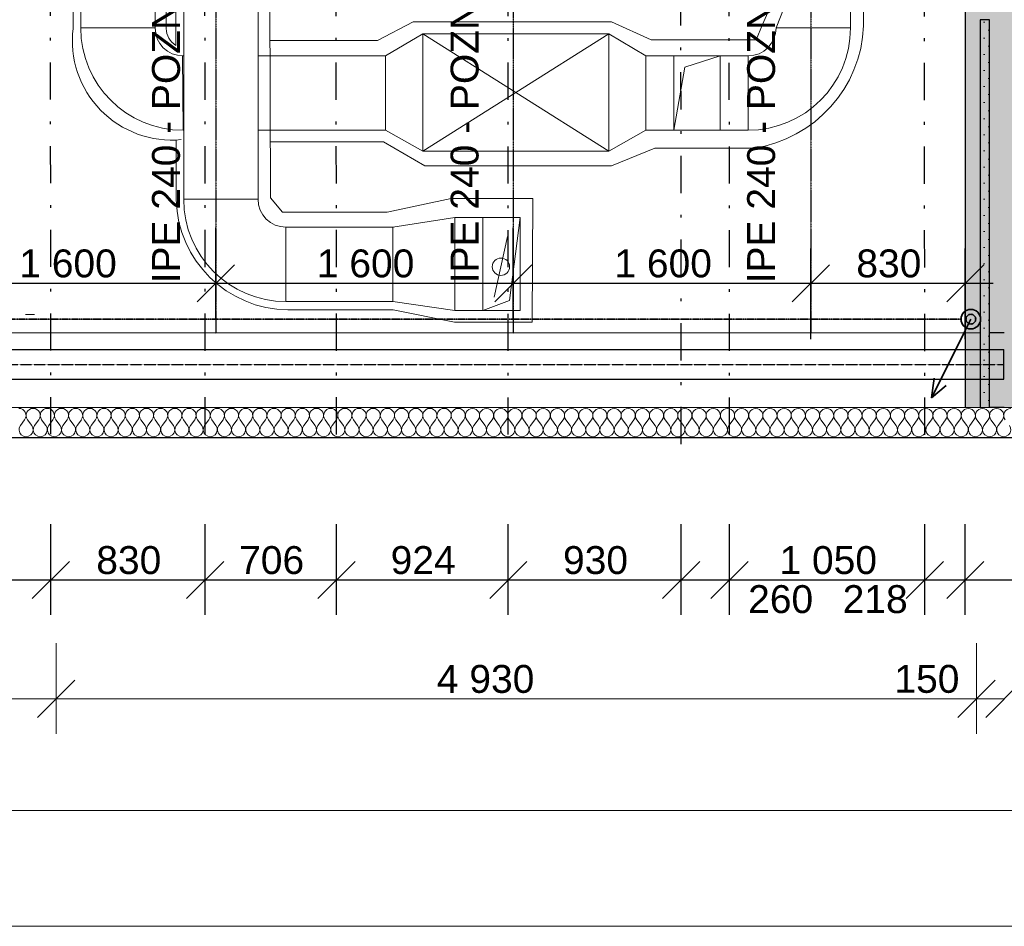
# Model space of a CAD drawing. Header units: millimetres. Extents: x -24674 to 2959, y -2716 to 20653.
# Tile 69 of 161: x -5787 to -492, y -2437 to 2438. Entities that reach past the tile are written whole.
import ezdxf

# ---------------------------------------------------------------- set-up
doc = ezdxf.new("R2010")
doc.units = ezdxf.units.MM
doc.header["$MEASUREMENT"] = 0
for name, pattern in [('Telekomunikacni vodic', [9.25, 3, -0.75, 3, -0.75, 0.125, -0.75, 0.125, -0.75]), ('Wipeout_Contour', [1000, 0, -1000]), ('Čerchovaná', [450, 200, -117.5, 15, -117.5]), ('Čerchovaná M', [4.5, 2.5, -0.85, 0.3, -0.85]), ('Čerchovaná S', [3.5, 1.5, -0.85, 0.3, -0.85])]:
    doc.linetypes.add(name, pattern=pattern)
for name, color, linetype in [('9._POHLED ZÁPADNÍ_1_0', 7, 'Continuous'), ('9._POHLED ZÁPADNÍ_1_2D prvky - obecné', 7, 'Continuous'), ('9._POHLED ZÁPADNÍ_1_Kóty - SP', 7, 'Continuous'), ('9._POHLED ZÁPADNÍ_1_Nové_Konstrukce - krov', 7, 'Continuous'), ('9._POHLED ZÁPADNÍ_1_Nové_Konstrukce - nosné', 7, 'Continuous'), ('9._POHLED ZÁPADNÍ_1_Nové_Kóty - SP', 7, 'Continuous'), ('9._POHLED ZÁPADNÍ_1_Nové_Popis', 7, 'Continuous'), ('9._POHLED ZÁPADNÍ_1_Nové_Výplně - Povrchové', 7, 'Continuous'), ('9._POHLED ZÁPADNÍ_1_Nové_Výplně – Řezové', 7, 'Continuous'), ('9._POHLED ZÁPADNÍ_1_TZB - elektroinstalace', 7, 'Continuous'), ('9._POHLED ZÁPADNÍ_1_TZB - VZT', 7, 'Continuous'), ('9._POHLED ZÁPADNÍ_1_VÝTAH VAR 1', 7, 'Continuous')]:
    doc.layers.add(name, color=color, linetype=linetype)
doc.styles.add('GENEROVANÝ_STYL_1', font='txt')
doc.styles.add('GENEROVANÝ_STYL_2', font='txt')
pattern_1 = [(0, (0, -9e-13), (0, 86.6025), [0, -50]), (0, (25, 43.3), (0, 86.6025), [0, -50])]

# ---------------------------------------------------------------- blocks, each defined once
blk = doc.blocks.new('*X6', base_point=(-27719.5, -6044))
at = {"layer": '9._POHLED ZÁPADNÍ_1_Nové_Výplně – Řezové', "color": 21, "linetype": 'Continuous', "lineweight": 20, "true_color": 0xffaaaa}
for p, q in [((-5782.9, 256.4), (-5760, 286.9)), ((-5721.9, 256.4), (-5744.8, 286.9)), ((-5706.7, 256.4), (-5683.8, 286.9)), ((-5645.7, 256.4), (-5668.6, 286.9)), ((-5630.5, 256.4), (-5607.6, 286.8)), ((-5569.5, 256.4), (-5592.4, 286.8)), ((-5554.3, 256.4), (-5531.4, 286.8)), ((-5493.3, 256.4), (-5516.2, 286.8)), ((-5478.1, 256.4), (-5455.2, 286.8)), ((-5417.1, 256.4), (-5440, 286.8)), ((-5401.9, 256.4), (-5379, 286.8)), ((-5340.9, 256.4), (-5363.8, 286.8)), ((-5325.7, 256.4), (-5302.8, 286.8)), ((-5264.8, 256.4), (-5287.6, 286.8)), ((-5249.5, 256.4), (-5226.7, 286.8)), ((-5188.6, 256.4), (-5211.4, 286.8)), ((-5173.3, 256.4), (-5150.5, 286.8)), ((-5112.4, 256.4), (-5135.2, 286.8)), ((-5097.1, 256.4), (-5074.3, 286.8)), ((-5036.2, 256.4), (-5059, 286.8)), ((-5020.9, 256.4), (-4998.1, 286.8)), ((-4960, 256.4), (-4982.8, 286.8)), ((-4944.8, 256.4), (-4921.9, 286.8)), ((-4883.8, 256.4), (-4906.7, 286.8)), ((-4868.6, 256.4), (-4845.7, 286.8)), ((-4807.6, 256.4), (-4830.5, 286.8)), ((-4792.4, 256.4), (-4769.5, 286.8)), ((-4731.4, 256.3), (-4754.3, 286.8)), ((-4716.2, 256.3), (-4693.3, 286.8)), ((-4655.2, 256.3), (-4678.1, 286.8)), ((-4640, 256.3), (-4617.1, 286.8)), ((-4579, 256.3), (-4601.9, 286.8)), ((-4563.8, 256.3), (-4540.9, 286.8)), ((-4502.9, 256.3), (-4525.7, 286.8)), ((-4487.6, 256.3), (-4464.8, 286.8)), ((-4426.7, 256.3), (-4449.5, 286.8)), ((-4411.4, 256.3), (-4388.6, 286.8)), ((-4350.5, 256.3), (-4373.3, 286.8)), ((-4335.2, 256.3), (-4312.4, 286.8)), ((-4274.3, 256.3), (-4297.1, 286.8)), ((-4259, 256.3), (-4236.2, 286.8)), ((-4198.1, 256.3), (-4220.9, 286.8)), ((-4182.9, 256.3), (-4160, 286.8)), ((-4121.9, 256.3), (-4144.8, 286.8)), ((-4106.7, 256.3), (-4083.8, 286.8)), ((-4045.7, 256.3), (-4068.6, 286.8)), ((-4030.5, 256.3), (-4007.6, 286.8)), ((-3969.5, 256.3), (-3992.4, 286.8)), ((-3954.3, 256.3), (-3931.4, 286.8)), ((-3893.3, 256.3), (-3916.2, 286.8)), ((-3878.1, 256.3), (-3855.2, 286.8)), ((-3817.1, 256.3), (-3840, 286.8)), ((-3801.9, 256.3), (-3779, 286.8)), ((-3740.9, 256.3), (-3763.8, 286.8)), ((-3725.7, 256.3), (-3702.8, 286.8)), ((-3664.8, 256.3), (-3687.6, 286.8)), ((-3649.5, 256.3), (-3626.7, 286.8)), ((-3588.6, 256.3), (-3611.4, 286.8)), ((-3573.3, 256.3), (-3550.5, 286.8)), ((-3512.4, 256.3), (-3535.2, 286.8)), ((-3497.1, 256.3), (-3474.3, 286.8)), ((-3436.2, 256.3), (-3459, 286.8)), ((-3420.9, 256.3), (-3398.1, 286.8)), ((-3360, 256.3), (-3382.8, 286.8)), ((-3344.8, 256.3), (-3321.9, 286.8)), ((-3283.8, 256.3), (-3306.7, 286.8)), ((-3268.6, 256.3), (-3245.7, 286.8)), ((-3207.6, 256.3), (-3230.5, 286.8)), ((-3192.4, 256.3), (-3169.5, 286.8)), ((-3131.4, 256.3), (-3154.3, 286.8)), ((-3116.2, 256.3), (-3093.3, 286.8)), ((-3055.2, 256.3), (-3078.1, 286.8)), ((-3040, 256.3), (-3017.1, 286.8)), ((-2979, 256.3), (-3001.9, 286.8)), ((-2963.8, 256.3), (-2940.9, 286.8)), ((-2902.9, 256.3), (-2925.7, 286.8)), ((-2887.6, 256.3), (-2864.8, 286.8)), ((-2826.7, 256.3), (-2849.5, 286.8)), ((-2811.4, 256.3), (-2788.6, 286.8)), ((-2750.5, 256.3), (-2773.3, 286.8)), ((-2735.2, 256.3), (-2712.4, 286.8)), ((-2674.3, 256.3), (-2697.1, 286.8)), ((-2659, 256.3), (-2636.2, 286.8)), ((-2598.1, 256.3), (-2620.9, 286.8)), ((-2582.9, 256.3), (-2560, 286.8)), ((-2521.9, 256.3), (-2544.8, 286.8)), ((-2506.7, 256.3), (-2483.8, 286.8)), ((-2445.7, 256.3), (-2468.6, 286.8)), ((-2430.5, 256.3), (-2407.6, 286.8)), ((-2369.5, 256.3), (-2392.4, 286.8)), ((-2354.3, 256.3), (-2331.4, 286.8)), ((-2293.3, 256.3), (-2316.2, 286.8)), ((-2278.1, 256.3), (-2255.2, 286.8)), ((-2217.1, 256.3), (-2240, 286.8)), ((-2201.9, 256.3), (-2179, 286.8)), ((-2140.9, 256.3), (-2163.8, 286.8)), ((-2125.7, 256.3), (-2102.8, 286.8)), ((-2064.8, 256.3), (-2087.6, 286.8)), ((-2049.5, 256.3), (-2026.7, 286.8)), ((-1988.6, 256.3), (-2011.4, 286.8)), ((-1973.3, 256.3), (-1950.5, 286.8)), ((-1912.4, 256.3), (-1935.2, 286.8)), ((-1897.1, 256.3), (-1874.3, 286.8)), ((-1836.2, 256.3), (-1859, 286.8)), ((-1820.9, 256.3), (-1798.1, 286.8)), ((-1760, 256.3), (-1782.8, 286.8)), ((-1744.8, 256.3), (-1721.9, 286.7)), ((-1683.8, 256.3), (-1706.7, 286.7)), ((-1668.6, 256.3), (-1645.7, 286.7)), ((-1607.6, 256.3), (-1630.5, 286.7)), ((-1592.4, 256.3), (-1569.5, 286.7)), ((-1531.4, 256.3), (-1554.3, 286.7)), ((-1516.2, 256.3), (-1493.3, 286.7)), ((-1455.2, 256.3), (-1478.1, 286.7)), ((-1440, 256.3), (-1417.1, 286.7)), ((-1379, 256.3), (-1401.9, 286.7)), ((-1363.8, 256.3), (-1340.9, 286.7)), ((-1302.9, 256.3), (-1325.7, 286.7)), ((-1287.6, 256.3), (-1264.8, 286.7)), ((-1226.7, 256.3), (-1249.5, 286.7)), ((-1211.4, 256.3), (-1188.6, 286.7)), ((-1150.5, 256.3), (-1173.3, 286.7)), ((-1135.2, 256.3), (-1112.4, 286.7)), ((-1074.3, 256.3), (-1097.1, 286.7)), ((-1059, 256.3), (-1036.2, 286.7)), ((-998.1, 256.3), (-1020.9, 286.7)), ((-982.9, 256.3), (-960, 286.7)), ((-921.9, 256.3), (-944.8, 286.7)), ((-906.7, 256.3), (-883.8, 286.7)), ((-845.7, 256.3), (-868.6, 286.7)), ((-830.5, 256.3), (-807.6, 286.7)), ((-769.5, 256.2), (-792.4, 286.7)), ((-754.3, 256.2), (-731.4, 286.7)), ((-693.3, 256.2), (-716.2, 286.7)), ((-678.1, 256.2), (-655.2, 286.7)), ((-617.1, 256.2), (-640, 286.7)), ((-601.9, 256.2), (-579, 286.7)), ((-540.9, 256.2), (-563.8, 286.7)), ((-525.7, 256.2), (-502.8, 286.7))]:
    blk.add_line(p, q, dxfattribs=at)
for centre, start, end in [((-5790.5, 309.7), 323.1287, 89.9986), ((-5714.3, 309.7), 89.9986, 216.8684), ((-5714.3, 309.7), 323.1287, 89.9986), ((-5638.1, 309.7), 89.9986, 216.8684), ((-5638.1, 309.7), 323.1287, 89.9986), ((-5561.9, 309.7), 89.9986, 216.8684), ((-5561.9, 309.7), 323.1287, 89.9986), ((-5485.7, 309.7), 89.9986, 216.8684), ((-5485.7, 309.7), 323.1287, 89.9986), ((-5409.5, 309.7), 89.9986, 216.8684), ((-5409.5, 309.7), 323.1287, 89.9986), ((-5333.3, 309.7), 89.9986, 216.8684), ((-5333.3, 309.7), 323.1287, 89.9986), ((-5257.1, 309.7), 89.9986, 216.8684), ((-5257.1, 309.7), 323.1287, 89.9986), ((-5180.9, 309.7), 89.9986, 216.8684), ((-5180.9, 309.7), 323.1287, 89.9986), ((-5104.8, 309.7), 89.9986, 216.8684), ((-5104.8, 309.7), 323.1287, 89.9986), ((-5028.6, 309.7), 89.9986, 216.8684), ((-5028.6, 309.7), 323.1287, 89.9986), ((-4952.4, 309.7), 89.9986, 216.8684), ((-4952.4, 309.7), 323.1287, 89.9986), ((-4876.2, 309.7), 89.9986, 216.8684), ((-4876.2, 309.7), 323.1287, 89.9986), ((-4800, 309.7), 89.9986, 216.8684), ((-4800, 309.7), 323.1287, 89.9986), ((-4723.8, 309.7), 89.9986, 216.8684), ((-4723.8, 309.7), 323.1287, 89.9986), ((-4647.6, 309.7), 89.9986, 216.8684), ((-4647.6, 309.7), 323.1287, 89.9986), ((-4571.4, 309.7), 89.9986, 216.8684), ((-4571.4, 309.7), 323.1287, 89.9986), ((-4495.2, 309.7), 89.9986, 216.8684), ((-4495.2, 309.7), 323.1287, 89.9986), ((-4419, 309.7), 89.9986, 216.8684), ((-4419, 309.7), 323.1287, 89.9986), ((-4342.8, 309.7), 89.9986, 216.8684), ((-4342.8, 309.7), 323.1287, 89.9986), ((-4266.7, 309.7), 89.9986, 216.8684), ((-4266.7, 309.7), 323.1287, 89.9986), ((-4190.5, 309.7), 89.9986, 216.8684), ((-4190.5, 309.7), 323.1287, 89.9986), ((-4114.3, 309.7), 89.9986, 216.8684), ((-4114.3, 309.7), 323.1287, 89.9986), ((-4038.1, 309.7), 89.9986, 216.8684), ((-4038.1, 309.7), 323.1287, 89.9986), ((-3961.9, 309.7), 89.9986, 216.8684), ((-3961.9, 309.7), 323.1287, 89.9986), ((-3885.7, 309.7), 89.9986, 216.8684), ((-3885.7, 309.7), 323.1287, 89.9986), ((-3809.5, 309.7), 89.9986, 216.8684), ((-3809.5, 309.7), 323.1287, 89.9986), ((-3733.3, 309.7), 89.9986, 216.8684), ((-3733.3, 309.7), 323.1287, 89.9986), ((-3657.1, 309.7), 89.9986, 216.8684), ((-3657.1, 309.7), 323.1287, 89.9986), ((-3580.9, 309.7), 89.9986, 216.8684), ((-3580.9, 309.7), 323.1287, 89.9986), ((-3504.8, 309.7), 89.9986, 216.8684), ((-3504.8, 309.7), 323.1287, 89.9986), ((-3428.6, 309.7), 89.9986, 216.8684), ((-3428.6, 309.7), 323.1287, 89.9986), ((-3352.4, 309.6), 89.9986, 216.8684), ((-3352.4, 309.6), 323.1287, 89.9986), ((-3276.2, 309.6), 89.9986, 216.8684), ((-3276.2, 309.6), 323.1287, 89.9986), ((-3200, 309.6), 89.9986, 216.8684), ((-3200, 309.6), 323.1287, 89.9986), ((-3123.8, 309.6), 89.9986, 216.8684), ((-3123.8, 309.6), 323.1287, 89.9986), ((-3047.6, 309.6), 89.9986, 216.8684), ((-3047.6, 309.6), 323.1287, 89.9986), ((-2971.4, 309.6), 89.9986, 216.8684), ((-2971.4, 309.6), 323.1287, 89.9986), ((-2895.2, 309.6), 89.9986, 216.8684), ((-2895.2, 309.6), 323.1287, 89.9986), ((-2819, 309.6), 89.9986, 216.8684), ((-2819, 309.6), 323.1287, 89.9986), ((-2742.8, 309.6), 89.9986, 216.8684), ((-2742.8, 309.6), 323.1287, 89.9986), ((-2666.7, 309.6), 89.9986, 216.8684), ((-2666.7, 309.6), 323.1287, 89.9986), ((-2590.5, 309.6), 89.9986, 216.8684), ((-2590.5, 309.6), 323.1287, 89.9986), ((-2514.3, 309.6), 89.9986, 216.8684), ((-2514.3, 309.6), 323.1287, 89.9986), ((-2438.1, 309.6), 89.9986, 216.8684), ((-2438.1, 309.6), 323.1287, 89.9986), ((-2361.9, 309.6), 89.9986, 216.8684), ((-2361.9, 309.6), 323.1287, 89.9986), ((-2285.7, 309.6), 89.9986, 216.8684), ((-2285.7, 309.6), 323.1287, 89.9986), ((-2209.5, 309.6), 89.9986, 216.8684), ((-2209.5, 309.6), 323.1287, 89.9986), ((-2133.3, 309.6), 89.9986, 216.8684), ((-2133.3, 309.6), 323.1287, 89.9986), ((-2057.1, 309.6), 89.9986, 216.8684), ((-2057.1, 309.6), 323.1287, 89.9986), ((-1980.9, 309.6), 89.9986, 216.8684), ((-1980.9, 309.6), 323.1287, 89.9986), ((-1904.8, 309.6), 89.9986, 216.8684), ((-1904.8, 309.6), 323.1287, 89.9986), ((-1828.6, 309.6), 89.9986, 216.8684), ((-1828.6, 309.6), 323.1287, 89.9986), ((-1752.4, 309.6), 89.9986, 216.8684), ((-1752.4, 309.6), 323.1287, 89.9986), ((-1676.2, 309.6), 89.9986, 216.8684), ((-1676.2, 309.6), 323.1287, 89.9986), ((-1600, 309.6), 89.9986, 216.8684), ((-1600, 309.6), 323.1287, 89.9986), ((-1523.8, 309.6), 89.9986, 216.8684), ((-1523.8, 309.6), 323.1287, 89.9986), ((-1447.6, 309.6), 89.9986, 216.8684), ((-1447.6, 309.6), 323.1287, 89.9986), ((-1371.4, 309.6), 89.9986, 216.8684), ((-1371.4, 309.6), 323.1287, 89.9986), ((-1295.2, 309.6), 89.9986, 216.8684), ((-1295.2, 309.6), 323.1287, 89.9986), ((-1219, 309.6), 89.9986, 216.8684), ((-1219, 309.6), 323.1287, 89.9986), ((-1142.8, 309.6), 89.9986, 216.8684), ((-1142.8, 309.6), 323.1287, 89.9986), ((-1066.7, 309.6), 89.9986, 216.8684), ((-1066.7, 309.6), 323.1287, 89.9986), ((-990.5, 309.6), 89.9986, 216.8684), ((-990.5, 309.6), 323.1287, 89.9986), ((-914.3, 309.6), 89.9986, 216.8684), ((-914.3, 309.6), 323.1287, 89.9986), ((-838.1, 309.6), 89.9986, 216.8684), ((-838.1, 309.6), 323.1287, 89.9986), ((-761.9, 309.6), 89.9986, 216.8684), ((-761.9, 309.6), 323.1287, 89.9986), ((-685.7, 309.6), 89.9986, 216.8684), ((-685.7, 309.6), 323.1287, 89.9986), ((-609.5, 309.6), 89.9986, 216.8684), ((-609.5, 309.6), 323.1287, 89.9986), ((-533.3, 309.6), 89.9986, 216.8684), ((-533.3, 309.6), 323.1287, 89.9986), ((-457.1, 309.6), 89.9986, 216.8684), ((-5752.4, 233.5), 143.1287, 36.8684), ((-5676.2, 233.5), 143.1287, 36.8684), ((-5600, 233.5), 143.1287, 36.8684), ((-5523.8, 233.5), 143.1287, 36.8684), ((-5447.6, 233.5), 143.1287, 36.8684), ((-5371.4, 233.5), 143.1287, 36.8684), ((-5295.2, 233.5), 143.1287, 36.8684), ((-5219, 233.5), 143.1287, 36.8684), ((-5142.9, 233.5), 143.1287, 36.8684), ((-5066.7, 233.5), 143.1287, 36.8684), ((-4990.5, 233.5), 143.1287, 36.8684), ((-4914.3, 233.5), 143.1287, 36.8684), ((-4838.1, 233.5), 143.1287, 36.8684), ((-4761.9, 233.5), 143.1287, 36.8684), ((-4685.7, 233.5), 143.1287, 36.8684), ((-4609.5, 233.5), 143.1287, 36.8684), ((-4533.3, 233.5), 143.1287, 36.8684), ((-4457.1, 233.5), 143.1287, 36.8684), ((-4380.9, 233.5), 143.1287, 36.8684), ((-4304.8, 233.5), 143.1287, 36.8684), ((-4228.6, 233.5), 143.1287, 36.8684), ((-4152.4, 233.5), 143.1287, 36.8684), ((-4076.2, 233.5), 143.1287, 36.8684), ((-4000, 233.5), 143.1287, 36.8684), ((-3923.8, 233.5), 143.1287, 36.8684), ((-3847.6, 233.5), 143.1287, 36.8684), ((-3771.4, 233.5), 143.1287, 36.8684), ((-3695.2, 233.5), 143.1287, 36.8684), ((-3619, 233.5), 143.1287, 36.8684), ((-3542.9, 233.5), 143.1287, 36.8684), ((-3466.7, 233.5), 143.1287, 36.8684), ((-3390.5, 233.5), 143.1287, 36.8684), ((-3314.3, 233.5), 143.1287, 36.8684), ((-3238.1, 233.5), 143.1287, 36.8684), ((-3161.9, 233.5), 143.1287, 36.8684), ((-3085.7, 233.5), 143.1287, 36.8684), ((-3009.5, 233.4), 143.1287, 36.8684), ((-2933.3, 233.4), 143.1287, 36.8684), ((-2857.1, 233.4), 143.1287, 36.8684), ((-2780.9, 233.4), 143.1287, 36.8684), ((-2704.8, 233.4), 143.1287, 36.8684), ((-2628.6, 233.4), 143.1287, 36.8684), ((-2552.4, 233.4), 143.1287, 36.8684), ((-2476.2, 233.4), 143.1287, 36.8684), ((-2400, 233.4), 143.1287, 36.8684), ((-2323.8, 233.4), 143.1287, 36.8684), ((-2247.6, 233.4), 143.1287, 36.8684), ((-2171.4, 233.4), 143.1287, 36.8684), ((-2095.2, 233.4), 143.1287, 36.8684), ((-2019, 233.4), 143.1287, 36.8684), ((-1942.9, 233.4), 143.1287, 36.8684), ((-1866.7, 233.4), 143.1287, 36.8684), ((-1790.5, 233.4), 143.1287, 36.8684), ((-1714.3, 233.4), 143.1287, 36.8684), ((-1638.1, 233.4), 143.1287, 36.8684), ((-1561.9, 233.4), 143.1287, 36.8684), ((-1485.7, 233.4), 143.1287, 36.8684), ((-1409.5, 233.4), 143.1287, 36.8684), ((-1333.3, 233.4), 143.1287, 36.8684), ((-1257.1, 233.4), 143.1287, 36.8684), ((-1180.9, 233.4), 143.1287, 36.8684), ((-1104.8, 233.4), 143.1287, 36.8684), ((-1028.6, 233.4), 143.1287, 36.8684), ((-952.4, 233.4), 143.1287, 36.8684), ((-876.2, 233.4), 143.1287, 36.8684), ((-800, 233.4), 143.1287, 36.8684), ((-723.8, 233.4), 143.1287, 36.8684), ((-647.6, 233.4), 143.1287, 36.8684), ((-571.4, 233.4), 143.1287, 36.8684), ((-495.2, 233.4), 143.1287, 36.8684)]:
    blk.add_arc(centre, 38.1, start, end, dxfattribs=at)

msp = doc.modelspace()

# ---------------------------------------------------------------- linework, layer by layer
at = {"layer": '9._POHLED ZÁPADNÍ_1_Kóty - SP', "color": 154, "linetype": 'Continuous', "lineweight": 13}
for p, q in [((-5591, -1402), (-5591, -914.5)), ((-641.6, -1401.5), (-641.7, -914)), ((-5491, -1114.4), (-5691, -1314.5)), ((-541.6, -1114), (-741.6, -1314)), ((-591.7, -1314), (-391.8, -1114)), ((-10378.8, -1214.9), (-5591, -1214.5)), ((-5591, -1214.5), (-641.6, -1214)), ((-641.6, -1214), (-491.8, -1214)), ((-15990.5, -1816.1), (-321.8, -1814.7)), ((-15843.7, -2437.5), (-321.6, -2436.1))]:
    msp.add_line(p, q, dxfattribs=at)
at = {"layer": '9._POHLED ZÁPADNÍ_1_Nové_Kóty - SP', "color": 1, "linetype": 'Continuous', "lineweight": 25}
for p, q in [((-4732.3, 832.9), (-4732.3, 1320.4)), ((-3132.3, 832.9), (-3132.3, 1320.4)), ((-4632.3, 1120.4), (-4832.3, 920.4)), ((-3032.3, 1120.4), (-3232.3, 920.4)), ((-1432.3, 1120.4), (-1632.3, 920.4)), ((-6332.3, 1020.4), (-4732.3, 1020.4)), ((-4732.3, 1020.4), (-3132.3, 1020.4)), ((-3132.3, 1020.4), (-1532.3, 1020.4)), ((-1532.3, 1020.4), (-701.9, 1020.4)), ((-5619.2, -762.5), (-5619.2, -275)), ((-4788.9, -762.5), (-4788.9, -275)), ((-4083.1, -762.5), (-4083.1, -275)), ((-3159.3, -762.5), (-3159.3, -275)), ((-2229.5, -762.5), (-2229.5, -275)), ((-1969.7, -762.5), (-1969.7, -275)), ((-919.8, -762.5), (-919.8, -275)), ((-701.9, -762.5), (-701.9, -275)), ((-5519.2, -475), (-5719.2, -675)), ((-4688.9, -475), (-4888.9, -675)), ((-3983.1, -475), (-4183.1, -675)), ((-3059.3, -475), (-3259.3, -675)), ((-2129.5, -475), (-2329.5, -675)), ((-1869.7, -475), (-2069.7, -675)), ((-819.8, -475), (-1019.8, -675)), ((-601.9, -475), (-801.9, -675)), ((-6749.4, -575), (-5619.2, -575)), ((-5619.2, -575), (-4788.9, -575)), ((-4788.9, -575), (-4083.1, -575)), ((-4083.1, -575), (-3159.3, -575)), ((-3159.3, -575), (-2229.5, -575)), ((-2229.5, -575), (-1969.7, -575)), ((-1969.7, -575), (-919.8, -575)), ((-919.8, -575), (-701.9, -575)), ((-701.9, -575), (-321.7, -575))]:
    msp.add_line(p, q, dxfattribs=at)
at = {"layer": '9._POHLED ZÁPADNÍ_1_TZB - elektroinstalace', "color": 92, "linetype": 'Telekomunikacni vodic', "lineweight": 35, "true_color": 0x00d700, "flags": 128}
msp.add_lwpolyline([(-725, 827.6), (-15797.3, 827.6), (-15795, 2827.6), (-17422.3, 2827.6), (-17422.3, 3077.6)], dxfattribs=at)
at = {"layer": '9._POHLED ZÁPADNÍ_1_TZB - elektroinstalace', "color": 92, "linetype": 'Continuous', "lineweight": 35, "true_color": 0x00d700, "flags": 128}
for points in [[(-672.3, 880.4, 0.414214), (-725, 827.6)], [(-672.3, 854, 0.414214), (-698.6, 827.6)], [(-698.6, 827.6, 0.414214), (-672.3, 801.2)]]:
    msp.add_lwpolyline(points, format="xyb", dxfattribs=at)
at = {"layer": '9._POHLED ZÁPADNÍ_1_TZB - VZT', "color": 122, "linetype": 'Continuous', "lineweight": 13, "true_color": 0x00d59f}
for p, q in [((-4998.3, 2391), (-4998.3, 4101.5)), ((-5499.3, 4067.5), (-5499.3, 2391)), ((-5458.4, 2393.5), (-5458.4, 4076.4)), ((-5058.4, 4076.4), (-5058.4, 2393.5)), ((-1248.6, 2405.2), (-1248.6, 3321)), ((-1620.1, 2804.6), (-1792.2, 2412.1)), ((-1719.6, 2393.5), (-1569.6, 2776.3)), ((-1319.6, 2776.3), (-1319.6, 2393.5)), ((-4947.3, 2646.5), (-4947.3, 2299.6)), ((-4904.9, 1472.2), (-4904.9, 2644.1)), ((-4504.9, 1472.2), (-4504.9, 2644.1)), ((-4442.3, 2642.5), (-4438.3, 1480)), ((-5058.4, 2393.5), (-5458.4, 2393.5)), ((-3670.7, 2425.9), (-3861.8, 2326.6)), ((-3670.7, 2425.9), (-2604.1, 2425.9)), ((-2390.8, 2329.4), (-2604.1, 2425.9)), ((-1792.2, 2412.1), (-1826.6, 2329.4)), ((-1719.6, 2393.5), (-1319.6, 2393.5)), ((-3819.6, 2243.5), (-3619.6, 2361.8)), ((-2619.6, 2361.8), (-3619.6, 2361.8)), ((-3619.6, 2361.8), (-3619.6, 1731.8)), ((-3619.6, 1731.8), (-2619.6, 2361.8)), ((-2619.6, 1731.8), (-3619.6, 2361.8)), ((-3619.6, 1731.8), (-2619.6, 2361.8)), ((-2619.6, 1731.8), (-3619.6, 2361.8)), ((-2619.6, 1731.8), (-2619.6, 2361.8)), ((-2419.6, 2243.5), (-2619.6, 2361.8)), ((-3861.8, 2326.6), (-4441.2, 2326.6)), ((-1826.6, 2329.4), (-2390.8, 2329.4)), ((-4908.4, 1843.5), (-4910.8, 2243.6)), ((-4904.9, 2243.5), (-4910.8, 2243.5)), ((-3819.6, 2243.5), (-4504.9, 2243.5)), ((-3819.6, 2243.5), (-3819.6, 1843.5)), ((-1869.6, 2243.5), (-2419.6, 2243.5)), ((-2419.6, 1843.5), (-2419.6, 2243.5)), ((-2269.6, 2243.5), (-2269.6, 1843.5)), ((-2210.3, 2181.9), (-2019.6, 2243.5)), ((-2019.6, 2243.5), (-2019.6, 1843.5)), ((-1869.6, 2243.5), (-1869.6, 1843.5)), ((-2269.6, 1843.5), (-2210.3, 2181.9)), ((-4904.9, 1843.5), (-4908.4, 1843.5)), ((-3819.6, 1843.5), (-4504.9, 1843.5)), ((-3819.6, 1843.5), (-3619.6, 1731.8)), ((-2619.6, 1731.8), (-2419.6, 1843.5)), ((-1869.6, 1843.5), (-2419.6, 1843.5)), ((-4945.3, 1789.5), (-4945.3, 1468.5)), ((-4439.3, 1780.9), (-3830.4, 1780.9)), ((-3830.4, 1780.9), (-3608.1, 1651.6)), ((-3619.6, 1731.8), (-2619.6, 1731.8)), ((-2604, 1651.6), (-2371.5, 1746.9)), ((-2371.5, 1746.9), (-1840.3, 1746.9)), ((-3608.1, 1651.6), (-2604, 1651.6)), ((-4504.9, 1472.2), (-4904.9, 1472.2)), ((-4438.3, 1480), (-4373.3, 1403.5)), ((-3810.5, 1403.8), (-3466.8, 1476.5)), ((-3466.8, 1476.5), (-3026.8, 1476.5)), ((-3026.8, 1476.5), (-3031.3, 811)), ((-4373.3, 1403.5), (-3810.5, 1403.8)), ((-3446.2, 1374.8), (-3779.5, 1322.2)), ((-3446.2, 1374.8), (-3446.2, 874.8)), ((-3446.2, 1374.8), (-3446.2, 874.8)), ((-3446.2, 1374.8), (-3096.2, 1374.8)), ((-3296.2, 1374.8), (-3296.2, 874.8)), ((-3152, 928), (-3096.2, 1374.8)), ((-3096.2, 1374.8), (-3096.2, 874.8)), ((-4354.9, 1322.2), (-3777.2, 1322.6)), ((-4354.9, 1322.2), (-4354.9, 922.2)), ((-3779.5, 1322.2), (-3779.5, 922.2)), ((-3235.1, 946.6), (-3163, 1272.6)), ((-3779.5, 922.2), (-4354.9, 922.2)), ((-3779.5, 922.2), (-3446.2, 874.8)), ((-3296.2, 874.8), (-3152, 928)), ((-3777.8, 877.5), (-4344.3, 877.5)), ((-3449.3, 811), (-3777.8, 877.5)), ((-3446.2, 874.8), (-3096.2, 874.8)), ((-3031.3, 811), (-3449.3, 811))]:
    msp.add_line(p, q, dxfattribs=at)
msp.add_circle((-3199.1, 1109.6), 46.9, dxfattribs=at)
for centre, radius, start, end in [((-4968.9, 2325), 534.5, 172.9086, 275.4885), ((-4908.4, 2393.5), 550, 180, 270), ((-4908.4, 2393.5), 150, 180, 270), ((-4890.3, 2391.3), 108, 180.1559, 238.1573), ((-1869.6, 2393.5), 150, 270, 0), ((-1869.6, 2393.5), 550, 270, 0), ((-1942.4, 2433.8), 694.4, 278.453, 357.6395), ((-4337.4, 1485.7), 608.2, 181.6165, 269.3448), ((-4354.9, 1472.2), 550, 180, 270), ((-4354.9, 1472.2), 150, 180, 270)]:
    msp.add_arc(centre, radius, start, end, dxfattribs=at)
at = {"layer": '9._POHLED ZÁPADNÍ_1_VÝTAH VAR 1', "color": 7, "linetype": 'Continuous', "lineweight": 13}
msp.add_line((-5707.6, 852.9), (-5755.6, 852.9), dxfattribs=at)

# ---------------------------------------------------------------- texts
at = {"layer": '9._POHLED ZÁPADNÍ_1_0', "color": 1, "linetype": 'Continuous', "lineweight": 25, "char_height": 150, "attachment_point": 7, "rotation": 90, "style": 'GENEROVANÝ_STYL_1'}
for insert in [(-4922.9, 1020.4), (-3317.3, 1020.4), (-1722.9, 1020.4)]:
    msp.add_mtext('\\A1;{\\pql;\\fArial|b0|i0|c238|p38;IPE 240 - POZN.2}', dxfattribs=dict(at, insert=insert))
at = {"layer": '9._POHLED ZÁPADNÍ_1_Kóty - SP', "color": 1, "linetype": 'Continuous', "lineweight": 25, "char_height": 150, "attachment_point": 7, "style": 'GENEROVANÝ_STYL_2'}
for s, insert, width in [('\\A1;{\\pql;\\fArial|b0|i0|c0|p38;1\xa0600}', (-5788.8, 1050.4), 512.914), ('\\A1;{\\pql;\\fArial|b0|i0|c0|p38;1\xa0600}', (-4188.8, 1050.4), 512.914), ('\\A1;{\\pql;\\fArial|b0|i0|c0|p38;1\xa0600}', (-2588.8, 1050.4), 512.914), ('\\A1;{\\pql;\\fArial|b0|i0|c0|p38;830}', (-1287.9, 1050.4), 341.487), ('\\A1;{\\pql;\\fArial|b0|i0|c0|p38;830}', (-5374.8, -545), 341.487), ('\\A1;{\\pql;\\fArial|b0|i0|c0|p38;706}', (-4606.7, -545), 341.487), ('\\A1;{\\pql;\\fArial|b0|i0|c0|p38;924}', (-3792, -545), 341.487), ('\\A1;{\\pql;\\fArial|b0|i0|c0|p38;930}', (-2865.1, -545), 341.487), ('\\A1;{\\pql;\\fArial|b0|i0|c0|p38;1\xa0050}', (-1701.2, -545), 512.914), ('\\A1;{\\pql;\\fArial|b0|i0|c0|p38;260}', (-1869.7, -755), 341.487), ('\\A1;{\\pql;\\fArial|b0|i0|c0|p38;218}', (-1361.3, -755), 341.487)]:
    msp.add_mtext(s, dxfattribs=dict(at, insert=insert, width=width))
at = {"layer": '9._POHLED ZÁPADNÍ_1_Kóty - SP', "color": 154, "linetype": 'Continuous', "lineweight": 13, "char_height": 150, "attachment_point": 7, "rotation": 0.0052, "style": 'GENEROVANÝ_STYL_2'}
for s, insert, width in [('\\A1;{\\pql;\\fArial|b0|i0|c0|p38;4 930}', (-3543.5, -1184.3), 512.914), ('\\A1;{\\pql;\\fArial|b0|i0|c0|p38;150}', (-1083.1, -1184), 341.487)]:
    msp.add_mtext(s, dxfattribs=dict(at, insert=insert, width=width))

# ---------------------------------------------------------------- wipeouts: each hides what was drawn before it
at = {"color": 254, "linetype": 'Wipeout_Contour', "lineweight": 0, "ltscale": 32872.39423}
msp.add_wipeout([(-321.7, 351.5), (-16007.9, 351.9), (-16007.9, 191.9), (-321.7, 191.5)], dxfattribs=at).dxf.layer = '9._POHLED ZÁPADNÍ_1_Nové_Výplně - Povrchové'

# ---------------------------------------------------------------- next in the draw order: linework, layer by layer
at = {"layer": '9._POHLED ZÁPADNÍ_1_Nové_Konstrukce - nosné', "color": 1, "linetype": 'Continuous', "lineweight": 25, "flags": 128}
for points in [[(-321.7, 351.5), (-16007.9, 351.9)], [(-16007.9, 191.9), (-161.7, 191.5)]]:
    msp.add_lwpolyline(points, dxfattribs=at)

# ---------------------------------------------------------------- next in the draw order: wipeouts: each hides what was drawn before it
at = {"color": 254, "linetype": 'Wipeout_Contour', "lineweight": 0, "ltscale": 3313.403933}
msp.add_wipeout([(-621.9, 354.5), (-571.9, 354.5), (-571.9, 754.5), (-621.9, 754.5)], dxfattribs=at).dxf.layer = '9._POHLED ZÁPADNÍ_1_Nové_Výplně – Řezové'

# ---------------------------------------------------------------- next in the draw order: hatches: boundary and pattern name
at = {"layer": '9._POHLED ZÁPADNÍ_1_Nové_Výplně – Řezové', "linetype": 'Continuous', "lineweight": 20, "true_color": 0xffaaaa}
h = msp.add_hatch(dxfattribs=at)
h.set_pattern_fill('Omítka_01_0001', color=21, style=0, pattern_type=2)
h.set_pattern_definition(pattern_1)
h.paths.add_polyline_path([(-621.9, 354.5), (-571.9, 354.5), (-571.9, 754.5), (-621.9, 754.5)])

# ---------------------------------------------------------------- next in the draw order: wipeouts: each hides what was drawn before it
at = {"color": 254, "linetype": 'Wipeout_Contour', "lineweight": 0, "ltscale": 6945.195304}
msp.add_wipeout([(-621.9, 754.5), (-571.9, 754.5), (-572, 2438), (-622, 2438)], dxfattribs=at).dxf.layer = '9._POHLED ZÁPADNÍ_1_Nové_Výplně – Řezové'

# ---------------------------------------------------------------- next in the draw order: hatches: boundary and pattern name
at = {"layer": '9._POHLED ZÁPADNÍ_1_Nové_Výplně – Řezové', "linetype": 'Continuous', "lineweight": 20, "true_color": 0xffaaaa}
h = msp.add_hatch(dxfattribs=at)
h.set_pattern_fill('Omítka_01_0001', color=21, style=0, pattern_type=2)
h.set_pattern_definition(pattern_1)
h.paths.add_polyline_path([(-621.9, 754.5), (-571.9, 754.5), (-572, 2438), (-622, 2438)])

# ---------------------------------------------------------------- next in the draw order: linework, layer by layer
at = {"layer": '9._POHLED ZÁPADNÍ_1_Nové_Konstrukce - nosné', "color": 1, "linetype": 'Continuous', "lineweight": 25}
for p, q in [((-621.9, 754.5), (-621.9, 354.5)), ((-571.9, 354.5), (-571.9, 754.5))]:
    msp.add_line(p, q, dxfattribs=at)
at = {"layer": '9._POHLED ZÁPADNÍ_1_Nové_Konstrukce - nosné', "color": 1, "linetype": 'Continuous', "lineweight": 25, "flags": 128}
for points in [[(-622, 2438), (-621.9, 754.5)], [(-572, 2438), (-622, 2438)], [(-571.9, 754.5), (-572, 2438)]]:
    msp.add_lwpolyline(points, dxfattribs=at)
at = {"layer": '9._POHLED ZÁPADNÍ_1_Nové_Kóty - SP', "color": 1, "linetype": 'Continuous', "lineweight": 25}
for p, q in [((-801.9, 920.4), (-601.9, 1120.4)), ((-701.9, 1020.4), (-551.9, 1020.4))]:
    msp.add_line(p, q, dxfattribs=at)
at = {"layer": '9._POHLED ZÁPADNÍ_1_TZB - elektroinstalace', "color": 92, "linetype": 'Continuous', "lineweight": 35, "true_color": 0x00d700, "flags": 128}
for points in [[(-619.5, 827.6, 0.414214), (-672.3, 880.4)], [(-645.9, 827.6, 0.414214), (-672.3, 854)], [(-672.3, 801.2, 0.414214), (-645.9, 827.6)]]:
    msp.add_lwpolyline(points, format="xyb", dxfattribs=at)

# ---------------------------------------------------------------- next in the draw order: wipeouts: each hides what was drawn before it
at = {"color": 254, "linetype": 'Wipeout_Contour', "lineweight": 0, "ltscale": 33410.815601}
msp.add_wipeout([(-621.9, 754.5), (-15847.5, 749.8), (-15847.4, 349.8), (-621.9, 354.5)], dxfattribs=at).dxf.layer = '9._POHLED ZÁPADNÍ_1_Nové_Výplně - Povrchové'
at = {"color": 254, "linetype": 'Wipeout_Contour', "lineweight": 0, "ltscale": 3129.187407}
msp.add_wipeout([(-571.9, 354.5), (-493.5, 354.5), (-493.7, 754.5), (-571.9, 754.5)], dxfattribs=at).dxf.layer = '9._POHLED ZÁPADNÍ_1_Nové_Výplně - Povrchové'

# ---------------------------------------------------------------- next in the draw order: hatches: boundary and pattern name
at = {"layer": '9._POHLED ZÁPADNÍ_1_Nové_Výplně – Řezové', "linetype": 'Continuous', "lineweight": 0, "true_color": 0xf2b2b2}
msp.add_hatch(color=9, dxfattribs=at).paths.add_polyline_path([(-322, 3949.1), (-702, 3949.1), (-701.9, 351.5), (-321.9, 351.5)])

# ---------------------------------------------------------------- next in the draw order: linework, layer by layer
at = {"layer": '9._POHLED ZÁPADNÍ_1_Nové_Konstrukce - krov', "color": 1, "linetype": 'Continuous', "lineweight": 25}
for p, q in [((-15844, 664.5), (-493.9, 664.5)), ((-493.9, 504.5), (-493.9, 664.5)), ((-15844, 504.5), (-493.9, 504.5))]:
    msp.add_line(p, q, dxfattribs=at)
at = {"layer": '9._POHLED ZÁPADNÍ_1_Nové_Konstrukce - krov', "color": 1, "linetype": 'Čerchovaná M', "lineweight": 25}
for p, q in [((-15844, 664.5), (-493.9, 664.5)), ((-493.9, 504.5), (-493.9, 664.5)), ((-15844, 504.5), (-493.9, 504.5))]:
    msp.add_line(p, q, dxfattribs=at)
at = {"layer": '9._POHLED ZÁPADNÍ_1_Nové_Konstrukce - krov', "color": 1, "linetype": 'Čerchovaná S', "lineweight": 25}
msp.add_line((-15844, 584.5), (-493.9, 584.5), dxfattribs=at)
msp.add_line((-15844, 584.5), (-493.9, 584.5), dxfattribs=at)
at = {"layer": '9._POHLED ZÁPADNÍ_1_Nové_Konstrukce - nosné', "color": 1, "linetype": 'Continuous', "lineweight": 25}
for p, q in [((-621.9, 754.5), (-621.9, 354.5)), ((-571.9, 354.5), (-571.9, 754.5))]:
    msp.add_line(p, q, dxfattribs=at)
at = {"layer": '9._POHLED ZÁPADNÍ_1_Nové_Konstrukce - nosné', "color": 1, "linetype": 'Continuous', "lineweight": 25, "flags": 128}
for points in [[(-702, 3949.1), (-701.9, 351.5)], [(-621.9, 754.5), (-15847.5, 749.8)], [(-493.7, 754.5), (-571.9, 754.5)], [(-15847.4, 349.8), (-621.9, 354.5)], [(-571.9, 354.5), (-493.5, 354.5)]]:
    msp.add_lwpolyline(points, dxfattribs=at)
at = {"layer": '9._POHLED ZÁPADNÍ_1_Nové_Kóty - SP', "color": 1, "linetype": 'Continuous', "lineweight": 25}
for p, q in [((-1532.3, 720.4), (-1532.3, 1207.9)), ((-701.9, 720.4), (-701.9, 1207.9))]:
    msp.add_line(p, q, dxfattribs=at)
at = {"layer": '9._POHLED ZÁPADNÍ_1_Nové_Popis', "color": 1, "linetype": 'Čerchovaná M', "lineweight": 25}
for p, q in [((-4732.3, 8764.3), (-4732.3, 750.7)), ((-3132.3, 8764.3), (-3132.3, 750.7)), ((-1532.3, 8764.3), (-1532.3, 750.7))]:
    msp.add_line(p, q, dxfattribs=at)
at = {"layer": '9._POHLED ZÁPADNÍ_1_TZB - elektroinstalace', "color": 92, "linetype": 'Continuous', "lineweight": 35, "true_color": 0x00d700, "flags": 128}
for points in [[(-883.4, 405.4), (-672.3, 827.6)], [(-883.4, 405.4), (-870.2, 510.9)], [(-883.4, 405.4), (-804.2, 471.4)]]:
    msp.add_lwpolyline(points, dxfattribs=at)
for points in [[(-725, 827.6, 0.414214), (-672.3, 774.8)], [(-672.3, 774.8, 0.414214), (-619.5, 827.6)]]:
    msp.add_lwpolyline(points, format="xyb", dxfattribs=at)

# ---------------------------------------------------------------- next in the draw order: wipeouts: each hides what was drawn before it
at = {"color": 254, "linetype": 'Wipeout_Contour', "lineweight": 0, "ltscale": 32872.39423}
msp.add_wipeout([(-321.7, 351.5), (-16007.9, 351.9), (-16007.9, 191.9), (-321.7, 191.5)], dxfattribs=at).dxf.layer = '9._POHLED ZÁPADNÍ_1_Nové_Výplně – Řezové'

# ---------------------------------------------------------------- next in the draw order: linework, layer by layer
at = {"layer": '9._POHLED ZÁPADNÍ_1_2D prvky - obecné', "color": 7, "linetype": 'Continuous', "lineweight": 13}
msp.add_line((-20183.6, 346.7), (-492.6, 352.7), dxfattribs=at)
at = {"layer": '9._POHLED ZÁPADNÍ_1_Nové_Konstrukce - krov', "color": 1, "linetype": 'Čerchovaná', "lineweight": 25}
for p, q in [((-4788.9, 208), (-4791.4, 4311.8)), ((-4083.1, 207.6), (-4085.6, 4311.3)), ((-3159.3, 207), (-3161.9, 4310.7)), ((-1969.7, 206.4), (-1972.3, 4310.1)), ((-919.8, 205.9), (-922.3, 4309.7)), ((-5619.2, 208.7), (-5621.7, 4262.2)), ((-2229.5, 156), (-2232, 4259.8))]:
    msp.add_line(p, q, dxfattribs=at)
at = {"layer": '9._POHLED ZÁPADNÍ_1_Nové_Konstrukce - nosné', "color": 1, "linetype": 'Continuous', "lineweight": 25, "flags": 128}
for points in [[(-321.7, 351.5), (-16007.9, 351.9)], [(-16007.9, 191.9), (-161.7, 191.5)]]:
    msp.add_lwpolyline(points, dxfattribs=at)

# ---------------------------------------------------------------- next in the draw order: block references
at = {"layer": '9._POHLED ZÁPADNÍ_1_VÝTAH VAR 1', "color": 9, "linetype": 'Continuous', "lineweight": 13}
msp.add_blockref('*X6', (-27719.5, -6044), dxfattribs=at)

doc.saveas('drawing.dxf')
